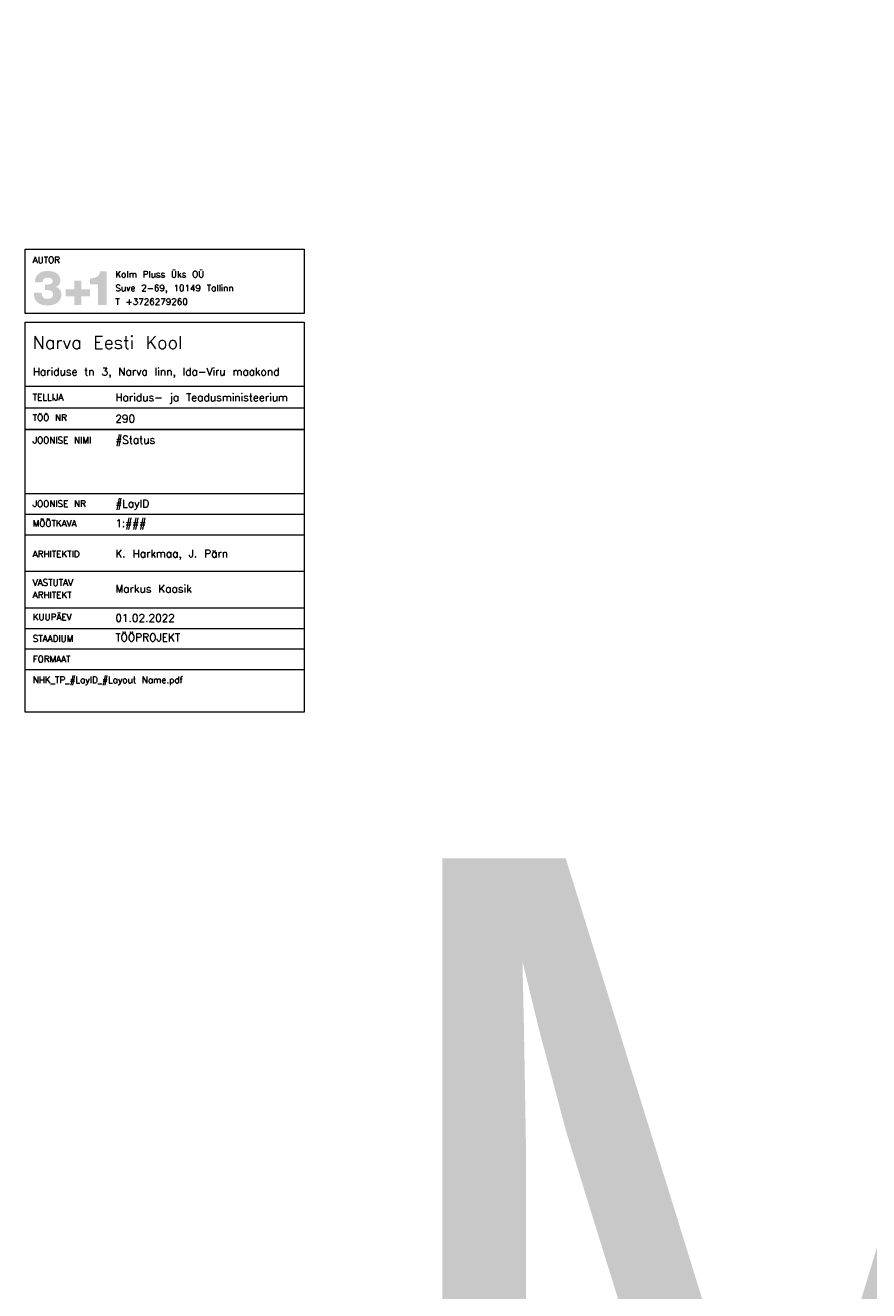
# Model space of a CAD drawing. Header units: millimetres. Extents: x -65 to 293624, y -1905 to 31061.
# Tile 3 of 256: x -65 to 132, y -135 to 160. Entities that reach past the tile are written whole.
import ezdxf

# ---------------------------------------------------------------- set-up
doc = ezdxf.new("R2010")
doc.units = ezdxf.units.MM
doc.header["$MEASUREMENT"] = 0
doc.layers.add('00 2D joon.AR', color=7, linetype='Continuous')
doc.layers.add('00 Kirjanurk.AR', color=7, linetype='Continuous')
doc.styles.add('GENERATED_STYLE_3', font='txt', dxfattribs={"width": 0.84})

msp = doc.modelspace()

# ---------------------------------------------------------------- hatches: boundary and pattern name
at = {"layer": '00 Kirjanurk.AR', "linetype": 'Continuous', "lineweight": 13}
for points in [[(-63, 97.65), (-63, 97.53), (-63, 97.41), (-63, 97.29), (-62.99, 97.18), (-62.98, 97.07), (-62.96, 96.96), (-62.94, 96.86), (-62.92, 96.76), (-62.89, 96.66), (-62.86, 96.56), (-62.83, 96.47), (-62.79, 96.37), (-62.75, 96.29), (-62.71, 96.2), (-62.66, 96.12), (-62.61, 96.03), (-62.56, 95.96), (-62.5, 95.88), (-62.44, 95.81), (-62.38, 95.74), (-62.32, 95.67), (-62.25, 95.6), (-62.18, 95.54), (-62.11, 95.48), (-62.04, 95.42), (-61.96, 95.36), (-61.88, 95.31), (-61.8, 95.26), (-61.72, 95.21), (-61.64, 95.17), (-61.55, 95.12), (-61.46, 95.08), (-61.37, 95.04), (-61.27, 95.01), (-61.18, 94.98), (-61.08, 94.94), (-60.99, 94.92), (-60.89, 94.89), (-60.79, 94.87), (-60.68, 94.85), (-60.58, 94.83), (-60.47, 94.81), (-60.37, 94.8), (-60.26, 94.79), (-60.15, 94.78), (-60.04, 94.77), (-59.93, 94.77), (-59.82, 94.76), (-59.72, 94.76), (-59.62, 94.77), (-59.53, 94.77), (-59.43, 94.78), (-59.33, 94.78), (-59.24, 94.79), (-59.14, 94.81), (-59.05, 94.82), (-58.95, 94.84), (-58.86, 94.85), (-58.77, 94.87), (-58.68, 94.9), (-58.58, 94.92), (-58.49, 94.95), (-58.41, 94.97), (-58.32, 95), (-58.23, 95.04), (-58.14, 95.07), (-58.06, 95.11), (-57.98, 95.15), (-57.9, 95.19), (-57.82, 95.23), (-57.74, 95.28), (-57.66, 95.32), (-57.59, 95.37), (-57.52, 95.43), (-57.45, 95.48), (-57.38, 95.54), (-57.31, 95.6), (-57.25, 95.66), (-57.19, 95.72), (-57.13, 95.78), (-57.08, 95.85), (-57.02, 95.92), (-56.97, 96), (-56.92, 96.07), (-56.88, 96.15), (-56.84, 96.23), (-56.8, 96.31), (-56.76, 96.39), (-56.73, 96.48), (-56.7, 96.57), (-56.68, 96.66), (-56.66, 96.76), (-56.64, 96.85), (-56.62, 96.95), (-56.61, 97.05), (-56.61, 97.16), (-56.6, 97.27), (-56.6, 97.33), (-56.61, 97.39), (-56.61, 97.45), (-56.61, 97.5), (-56.62, 97.55), (-56.62, 97.61), (-56.63, 97.66), (-56.64, 97.71), (-56.65, 97.76), (-56.66, 97.81), (-56.67, 97.86), (-56.68, 97.91), (-56.69, 97.96), (-56.71, 98.01), (-56.72, 98.05), (-56.74, 98.1), (-56.76, 98.14), (-56.78, 98.19), (-56.8, 98.23), (-56.82, 98.27), (-56.84, 98.31), (-56.87, 98.35), (-56.89, 98.39), (-56.92, 98.43), (-56.95, 98.47), (-56.97, 98.5), (-57, 98.54), (-57.03, 98.57), (-57.07, 98.61), (-57.1, 98.64), (-57.13, 98.67), (-57.17, 98.7), (-57.2, 98.73), (-57.24, 98.76), (-57.28, 98.79), (-57.32, 98.82), (-57.36, 98.85), (-57.4, 98.87), (-57.44, 98.9), (-57.49, 98.92), (-57.53, 98.94), (-57.58, 98.97), (-57.63, 98.99), (-57.68, 99.01), (-57.73, 99.03), (-57.78, 99.04), (-57.83, 99.06), (-57.88, 99.08), (-57.94, 99.09), (-57.95, 99.12), (-57.9, 99.12), (-57.86, 99.13), (-57.82, 99.15), (-57.78, 99.16), (-57.73, 99.17), (-57.7, 99.19), (-57.66, 99.2), (-57.62, 99.22), (-57.58, 99.24), (-57.55, 99.26), (-57.51, 99.28), (-57.48, 99.31), (-57.44, 99.33), (-57.41, 99.35), (-57.38, 99.38), (-57.35, 99.41), (-57.32, 99.44), (-57.29, 99.46), (-57.26, 99.49), (-57.24, 99.52), (-57.21, 99.56), (-57.19, 99.59), (-57.16, 99.62), (-57.14, 99.66), (-57.12, 99.69), (-57.09, 99.73), (-57.07, 99.76), (-57.05, 99.8), (-57.03, 99.84), (-57.02, 99.87), (-57, 99.91), (-56.98, 99.95), (-56.97, 99.99), (-56.95, 100.03), (-56.94, 100.07), (-56.93, 100.11), (-56.92, 100.15), (-56.91, 100.19), (-56.9, 100.23), (-56.89, 100.27), (-56.88, 100.32), (-56.87, 100.36), (-56.87, 100.4), (-56.86, 100.44), (-56.86, 100.48), (-56.86, 100.53), (-56.85, 100.57), (-56.85, 100.61), (-56.85, 100.66), (-56.85, 100.76), (-56.86, 100.85), (-56.87, 100.94), (-56.88, 101.03), (-56.9, 101.12), (-56.92, 101.2), (-56.95, 101.28), (-56.97, 101.36), (-57, 101.44), (-57.04, 101.51), (-57.07, 101.59), (-57.11, 101.66), (-57.16, 101.72), (-57.2, 101.79), (-57.25, 101.85), (-57.3, 101.91), (-57.35, 101.97), (-57.41, 102.03), (-57.46, 102.08), (-57.52, 102.14), (-57.59, 102.19), (-57.65, 102.23), (-57.72, 102.28), (-57.78, 102.32), (-57.85, 102.37), (-57.92, 102.4), (-58, 102.44), (-58.07, 102.48), (-58.14, 102.51), (-58.22, 102.54), (-58.3, 102.58), (-58.38, 102.6), (-58.46, 102.63), (-58.54, 102.65), (-58.62, 102.68), (-58.7, 102.7), (-58.79, 102.72), (-58.87, 102.74), (-58.95, 102.75), (-59.04, 102.77), (-59.12, 102.78), (-59.21, 102.79), (-59.29, 102.8), (-59.38, 102.81), (-59.46, 102.81), (-59.55, 102.82), (-59.63, 102.82), (-59.72, 102.82), (-59.81, 102.82), (-59.91, 102.82), (-60.01, 102.82), (-60.11, 102.81), (-60.21, 102.8), (-60.3, 102.79), (-60.4, 102.78), (-60.5, 102.77), (-60.59, 102.75), (-60.68, 102.73), (-60.77, 102.71), (-60.86, 102.68), (-60.95, 102.65), (-61.04, 102.63), (-61.12, 102.59), (-61.21, 102.56), (-61.29, 102.53), (-61.37, 102.49), (-61.45, 102.45), (-61.52, 102.41), (-61.6, 102.36), (-61.67, 102.31), (-61.74, 102.27), (-61.81, 102.21), (-61.88, 102.16), (-61.95, 102.11), (-62.01, 102.05), (-62.07, 101.99), (-62.13, 101.93), (-62.19, 101.86), (-62.24, 101.79), (-62.29, 101.73), (-62.34, 101.65), (-62.39, 101.58), (-62.43, 101.51), (-62.48, 101.43), (-62.52, 101.35), (-62.55, 101.27), (-62.59, 101.18), (-62.62, 101.1), (-62.65, 101.01), (-62.68, 100.92), (-62.7, 100.83), (-62.72, 100.73), (-62.74, 100.63), (-62.75, 100.53), (-62.77, 100.43), (-62.77, 100.33), (-62.78, 100.22), (-62.78, 100.15), (-60.99, 100.15), (-60.99, 100.17), (-60.99, 100.22), (-60.99, 100.26), (-60.98, 100.3), (-60.98, 100.34), (-60.98, 100.38), (-60.97, 100.42), (-60.96, 100.46), (-60.95, 100.5), (-60.95, 100.53), (-60.93, 100.57), (-60.92, 100.61), (-60.91, 100.64), (-60.9, 100.67), (-60.88, 100.71), (-60.87, 100.74), (-60.85, 100.77), (-60.83, 100.8), (-60.81, 100.83), (-60.79, 100.85), (-60.77, 100.88), (-60.75, 100.91), (-60.73, 100.93), (-60.7, 100.96), (-60.68, 100.98), (-60.65, 101), (-60.62, 101.03), (-60.6, 101.05), (-60.57, 101.07), (-60.54, 101.09), (-60.51, 101.1), (-60.47, 101.12), (-60.44, 101.14), (-60.41, 101.15), (-60.37, 101.17), (-60.34, 101.18), (-60.3, 101.19), (-60.26, 101.21), (-60.22, 101.22), (-60.19, 101.23), (-60.14, 101.23), (-60.1, 101.24), (-60.06, 101.25), (-60.02, 101.25), (-59.98, 101.26), (-59.93, 101.26), (-59.89, 101.27), (-59.84, 101.27), (-59.79, 101.27), (-59.75, 101.27), (-59.71, 101.27), (-59.67, 101.27), (-59.64, 101.26), (-59.6, 101.26), (-59.56, 101.26), (-59.53, 101.25), (-59.49, 101.25), (-59.45, 101.24), (-59.42, 101.24), (-59.39, 101.23), (-59.35, 101.22), (-59.32, 101.21), (-59.29, 101.21), (-59.25, 101.2), (-59.22, 101.19), (-59.19, 101.17), (-59.16, 101.16), (-59.13, 101.15), (-59.1, 101.14), (-59.07, 101.12), (-59.05, 101.11), (-59.02, 101.09), (-58.99, 101.08), (-58.97, 101.06), (-58.94, 101.05), (-58.92, 101.03), (-58.9, 101.01), (-58.88, 100.99), (-58.85, 100.97), (-58.83, 100.95), (-58.82, 100.93), (-58.8, 100.91), (-58.78, 100.89), (-58.76, 100.87), (-58.75, 100.84), (-58.73, 100.82), (-58.72, 100.8), (-58.71, 100.77), (-58.7, 100.75), (-58.69, 100.72), (-58.68, 100.69), (-58.67, 100.67), (-58.66, 100.64), (-58.66, 100.61), (-58.65, 100.58), (-58.65, 100.55), (-58.65, 100.52), (-58.64, 100.49), (-58.64, 100.45), (-58.65, 100.41), (-58.65, 100.37), (-58.66, 100.34), (-58.66, 100.3), (-58.67, 100.27), (-58.68, 100.23), (-58.69, 100.2), (-58.71, 100.17), (-58.72, 100.14), (-58.74, 100.11), (-58.75, 100.08), (-58.77, 100.05), (-58.79, 100.03), (-58.81, 100), (-58.83, 99.98), (-58.86, 99.96), (-58.88, 99.94), (-58.9, 99.92), (-58.93, 99.9), (-58.96, 99.88), (-58.98, 99.86), (-59.01, 99.84), (-59.04, 99.83), (-59.07, 99.81), (-59.1, 99.8), (-59.13, 99.78), (-59.17, 99.77), (-59.2, 99.76), (-59.23, 99.75), (-59.27, 99.74), (-59.3, 99.73), (-59.34, 99.72), (-59.37, 99.71), (-59.41, 99.7), (-59.44, 99.7), (-59.48, 99.69), (-59.51, 99.68), (-59.55, 99.68), (-59.59, 99.68), (-59.62, 99.67), (-59.66, 99.67), (-59.69, 99.66), (-59.73, 99.66), (-59.77, 99.66), (-59.8, 99.66), (-59.84, 99.66), (-59.87, 99.66), (-59.91, 99.66), (-59.93, 99.66), (-59.95, 99.66), (-59.97, 99.65), (-59.99, 99.65), (-60.02, 99.65), (-60.05, 99.66), (-60.08, 99.66), (-60.12, 99.66), (-60.23, 99.67), (-60.27, 99.67), (-60.3, 99.67), (-60.33, 99.67), (-60.36, 99.67), (-60.38, 99.67), (-60.4, 99.67), (-60.42, 99.67), (-60.43, 98.34), (-60.3, 98.35), (-60.22, 98.35), (-60.16, 98.35), (-60.09, 98.36), (-60.04, 98.36), (-59.99, 98.36), (-59.94, 98.36), (-59.91, 98.36), (-59.87, 98.36), (-59.82, 98.36), (-59.77, 98.36), (-59.73, 98.36), (-59.68, 98.35), (-59.64, 98.35), (-59.59, 98.35), (-59.55, 98.34), (-59.51, 98.34), (-59.46, 98.33), (-59.42, 98.32), (-59.38, 98.32), (-59.34, 98.31), (-59.3, 98.3), (-59.26, 98.29), (-59.22, 98.28), (-59.18, 98.27), (-59.15, 98.25), (-59.11, 98.24), (-59.08, 98.23), (-59.04, 98.21), (-59.01, 98.19), (-58.97, 98.18), (-58.94, 98.16), (-58.91, 98.14), (-58.88, 98.12), (-58.85, 98.09), (-58.82, 98.07), (-58.8, 98.05), (-58.77, 98.02), (-58.75, 97.99), (-58.72, 97.97), (-58.7, 97.94), (-58.68, 97.91), (-58.66, 97.88), (-58.64, 97.84), (-58.62, 97.81), (-58.61, 97.77), (-58.59, 97.73), (-58.58, 97.7), (-58.57, 97.65), (-58.56, 97.61), (-58.55, 97.57), (-58.54, 97.53), (-58.53, 97.48), (-58.53, 97.43), (-58.52, 97.38), (-58.52, 97.33), (-58.52, 97.28), (-58.52, 97.24), (-58.52, 97.2), (-58.53, 97.16), (-58.53, 97.12), (-58.54, 97.09), (-58.55, 97.05), (-58.56, 97.01), (-58.57, 96.98), (-58.58, 96.95), (-58.6, 96.91), (-58.61, 96.88), (-58.63, 96.85), (-58.64, 96.82), (-58.66, 96.79), (-58.68, 96.77), (-58.7, 96.74), (-58.73, 96.71), (-58.75, 96.69), (-58.77, 96.66), (-58.8, 96.64), (-58.82, 96.62), (-58.85, 96.6), (-58.88, 96.58), (-58.91, 96.56), (-58.93, 96.54), (-58.97, 96.52), (-59, 96.5), (-59.03, 96.48), (-59.06, 96.47), (-59.09, 96.45), (-59.13, 96.44), (-59.16, 96.43), (-59.2, 96.41), (-59.23, 96.4), (-59.27, 96.39), (-59.3, 96.38), (-59.34, 96.37), (-59.38, 96.36), (-59.41, 96.35), (-59.45, 96.35), (-59.49, 96.34), (-59.53, 96.34), (-59.57, 96.33), (-59.61, 96.33), (-59.65, 96.32), (-59.69, 96.32), (-59.73, 96.32), (-59.77, 96.32), (-59.81, 96.32), (-59.87, 96.32), (-59.93, 96.32), (-59.98, 96.33), (-60.04, 96.33), (-60.09, 96.34), (-60.14, 96.34), (-60.19, 96.35), (-60.24, 96.36), (-60.29, 96.37), (-60.34, 96.38), (-60.38, 96.39), (-60.43, 96.41), (-60.47, 96.42), (-60.51, 96.44), (-60.55, 96.46), (-60.59, 96.47), (-60.63, 96.49), (-60.67, 96.52), (-60.7, 96.54), (-60.74, 96.56), (-60.77, 96.58), (-60.8, 96.61), (-60.83, 96.64), (-60.86, 96.66), (-60.89, 96.69), (-60.92, 96.72), (-60.95, 96.76), (-60.97, 96.79), (-60.99, 96.82), (-61.02, 96.86), (-61.04, 96.89), (-61.06, 96.93), (-61.07, 96.97), (-61.09, 97.01), (-61.11, 97.05), (-61.12, 97.09), (-61.14, 97.13), (-61.15, 97.18), (-61.16, 97.22), (-61.17, 97.27), (-61.18, 97.32), (-61.19, 97.37), (-61.19, 97.42), (-61.2, 97.47), (-61.2, 97.52), (-61.2, 97.57), (-61.2, 97.63), (-61.2, 97.72), (-63, 97.72)], [(-53.59, 98.53), (-55.62, 98.53), (-55.62, 96.91), (-53.59, 96.91), (-53.59, 94.87), (-51.97, 94.87), (-51.97, 96.91), (-49.94, 96.91), (-49.94, 98.53), (-51.97, 98.53), (-51.97, 100.57), (-53.59, 100.57)], [(-49.91, 101.1), (-49.91, 99.69), (-48.02, 99.69), (-48.02, 94.87), (-46, 94.87), (-45.99, 102.72), (-47.58, 102.72), (-47.59, 102.66), (-47.6, 102.59), (-47.61, 102.52), (-47.62, 102.45), (-47.64, 102.39), (-47.66, 102.33), (-47.68, 102.26), (-47.7, 102.2), (-47.72, 102.15), (-47.75, 102.09), (-47.78, 102.04), (-47.81, 101.98), (-47.84, 101.93), (-47.87, 101.88), (-47.91, 101.84), (-47.94, 101.79), (-47.98, 101.74), (-48.02, 101.7), (-48.06, 101.66), (-48.11, 101.62), (-48.15, 101.58), (-48.2, 101.55), (-48.25, 101.51), (-48.3, 101.48), (-48.35, 101.45), (-48.4, 101.42), (-48.45, 101.39), (-48.5, 101.36), (-48.56, 101.33), (-48.62, 101.31), (-48.67, 101.29), (-48.73, 101.27), (-48.79, 101.25), (-48.85, 101.23), (-48.91, 101.21), (-48.97, 101.19), (-49.03, 101.18), (-49.09, 101.16), (-49.16, 101.15), (-49.22, 101.14), (-49.29, 101.13), (-49.35, 101.12), (-49.42, 101.12), (-49.48, 101.11), (-49.55, 101.11), (-49.61, 101.1), (-49.68, 101.1), (-49.75, 101.1), (-49.81, 101.1), (-49.88, 101.1)]]:
    msp.add_hatch(color=7, dxfattribs=at).paths.add_polyline_path(points)

# ---------------------------------------------------------------- linework, layer by layer
at = {"layer": '00 2D joon.AR', "color": 7, "linetype": 'Continuous', "lineweight": 13}
for points in [[(0, 92.87), (-65, 92.87), (-65, 107.87), (0, 107.87)], [(0, 0), (-65, 0), (-65, 90.87), (0, 90.87)]]:
    msp.add_lwpolyline(points, close=True, dxfattribs=at)
at = {"layer": '00 Kirjanurk.AR', "color": 7, "linetype": 'Continuous', "lineweight": 13}
for p, q in [((-65, 65.87), (-65, 80.87)), ((0, 80.87), (0, 65.87)), ((0, 75.87), (-65, 75.87)), ((0, 70.87), (-65, 70.87)), ((-65, 61.21), (-65, 65.87)), ((-65, 65.87), (0, 65.87)), ((0, 65.87), (-65, 65.87)), ((0, 65.87), (0, 61.21)), ((-65, 56.55), (-65, 61.21)), ((0, 61.21), (0, 56.55)), ((-65, 50.92), (0, 50.92)), ((-65, 46.12), (0, 46.12)), ((-65, 41.32), (0, 41.32)), ((-65, 32.82), (0, 32.82)), ((-65, 24.3), (0, 24.3)), ((-65, 19.5), (0, 19.5)), ((-65, 14.7), (0, 14.7)), ((-65, 9.9), (0, 9.9)), ((0, 0), (-65, 0))]:
    msp.add_line(p, q, dxfattribs=at)

# ---------------------------------------------------------------- texts
at = {"layer": '00 Kirjanurk.AR', "color": 7, "linetype": 'Continuous', "lineweight": 13, "insert": (13, 16969.9), "char_height": 200, "width": 6300, "attachment_point": 1, "style": 'GENERATED_STYLE_3'}
msp.add_mtext('\\A1;{\\pql;\\fArial|b1|i0|c0|p34;VIIMISTLUSMATERJALID:\\P\\pql;\\fArial|b1|i0|c0|p34;\\P\\pql;\\fArial|b0|i0|c0|p34;\\H1.000037x;M01 - Titaantsinkplekk sindel, toon PRISMO-black\\P\\pql;\\fArial|b0|i0|c0|p34;\\P\\pql;\\fArial|b0|i0|c0|p34;M02 - Klaas\\P\\pql;\\fArial|b0|i0|c0|p34;\\P\\pql;\\fArial|b0|i0|c0|p34;M03 - Laudis, mänd, Osmo kaitsev puiduõli, \\P\\pql;\\fArial|b0|i0|c0|p34;toon 732 Hele tamm. \\P\\pql;\\fArial|b0|i0|c0|p34;\\P\\pql;\\fArial|b0|i0|c0|p34;M04 - Krohv, RAL 9002\\P\\pql;\\fArial|b0|i0|c0|p34;\\P\\pql;\\fArial|b0|i0|c0|p34;M05 - Liimpuit, mänd, Osmo kaitsev puiduõli, \\P\\pql;\\fArial|b0|i0|c0|p34;toon 732 Hele tamm\\P\\pql;\\fArial|b0|i0|c0|p34;\\P\\pql;\\fArial|b0|i0|c0|p34;M06 - Männispoon, Osmo kaitsev puiduõli, \\P\\pql;\\fArial|b0|i0|c0|p34;toon 732 Hele tamm\\P\\pql;\\fArial|b0|i0|c0|p34;\\P\\pql;\\fArial|b0|i0|c0|p34;M07 - Kuumtsingitud pulbervärvitud rest, RAL 9004\\P\\pql;\\fArial|b0|i0|c0|p34;\\P\\pql;\\fArial|b0|i0|c0|p34;M08 - Taustvärvitud klaas\\P\\pql;\\fArial|b0|i0|c0|p34;\\P\\pql;\\fArial|b0|i0|c0|p34;M09 - Kahekordselt püstvaltsitud titaantsinkplekk, toon PRISMO-black\\P\\pql;\\fArial|b0|i0|c0|p34;\\P\\pql;\\fArial|b0|i0|c0|p34;M10 - Ruukki Classic profiiliga plekk, RR23 PURAL\\P\\pql;\\fArial|b0|i0|c0|p34;\\P\\pql;\\fArial|b0|i0|c0|p34;M11 - Alumiinium, RAL 9004\\P\\pql;\\fArial|b0|i0|c0|p34;\\P\\pql;\\fArial|b0|i0|c0|p34;M12 - Aknaplekk RR23 pural pinnakattega matt plekk\\P\\pql;\\fArial|b0|i0|c0|p34;\\P\\pql;\\fArial|b0|i0|c0|p34;M13 - Tumehall kattev aknavärv Remmers RAL 7015\\P\\pql;\\fArial|b0|i0|c0|p34;\\P\\pql;\\fArial|b0|i0|c0|p34;M14 - Eksponeeritud betoon\\P\\pql;\\fArial|b0|i0|c0|p34;\\P\\pql;\\fArial|b0|i0|c0|p34;M15 - Alumiinium, RAL 7015\\P\\pql;\\fArial|b0|i0|c0|p34;    \\P\\pql;\\fArial|b0|i0|c0|p34;M16 - Termomännist terrassialaudis,120x45mm\\P\\pql;\\fArial|b0|i0|c0|p34;\\P\\pql;\\fArial|b0|i0|c0|p34;M17\\Ftxt.shx; -\\fArial|b0|i0|c0|p34; Laudis, Mänd, värvitud katva ilmastikukindla puiduvärviga. Toon: RAL 7015. \\P\\pql;\\fArial|b0|i0|c0|p34;\\P\\pql;\\fArial|b0|i0|c0|p34;M18\\Ftxt.shx; - \\fArial|b0|i0|c0|p34; Voodrilaud, Mänd, töödeldatud Osmo kaitsva puiduõliga. Toon: Eiche hell 732\\P\\pql;\\fArial|b0|i0|c0|p34;\\P\\pql;\\fArial|b0|i0|c0|p34;M19 - 3-kihiline ristkihtpuitplaat, mänd, töödeldud Osmo kaitseva puiduõliga. Toon: Eiche hell 732\\P\\pql;\\fArial|b0|i0|c0|p34;\\P\\pql;\\fArial|b0|i0|c0|p34;M20 - Katuse valtsplekk, RR23 pural matt \\P\\pql;\\fArial|b0|i0|c0|p34;\\P\\pql;\\fArial|b0|i0|c0|p34;M21 - Krohv RAL 7038\\P\\pql;\\fArial|b0|i0|c0|p34;\\P\\pql;\\fArial|b0|i0|c0|p34;M22 - Titaantsinkplekk lumetõke , toon PRISMO black\\P\\pql;\\fArial|b0|i0|c0|p34;}', dxfattribs=at)
at = {"layer": '00 Kirjanurk.AR', "color": 7, "linetype": 'Continuous', "lineweight": 13}
for s, insert, char_height, attachment_point in [('\\A1;{\\pql;\\Ftxt.shx;AUTOR}', (-63.27, 106.15), 1.5, 1), ('\\A1;{\\pql;\\pt0.4375;\\Ftxt.shx;Narva Eesti Kool}', (-63.27, 87.64), 3, 1), ('\\A1;{\\pql;\\Ftxt.shx;Hariduse tn 3\\Ftxt.shx;, \\Ftxt.shx;Narva linn\\Ftxt.shx;, \\Ftxt.shx;Ida-Viru maakond}', (-63.27, 77.91), 1.8, 7), ('\\A1;{\\pql;\\Ftxt.shx;TELLIJA}', (-63.27, 73.39), 1.5, 4), ('\\A1;{\\pql;\\Ftxt.shx;Haridus- ja Teadusministeerium}', (-44, 73.05), 1.8, 4), ('\\A1;{\\pql;\\Ftxt.shx;TÖÖ NR}', (-63.27, 68.63), 1.5, 4), ('\\A1;{\\pql;\\Ftxt.shx;290}', (-44, 68.38), 1.8, 4), ('\\A1;{\\pql;\\Ftxt.shx;JOONISE NIMI}', (-63.27, 63.37), 1.5, 4), ('\\A1;{\\pql;\\Ftxt.shx;#Status}', (-44, 64.35), 1.8, 1), ('\\A1;{\\pql;\\Ftxt.shx;JOONISE NR}', (-63.27, 48.56), 1.5, 4), ('\\A1;{\\pql;\\Ftxt.shx;#LayID}', (-44, 48.3), 1.8, 4), ('\\A1;{\\pql;\\Ftxt.shx;MÕÕTKAVA}', (-63.27, 43.97), 1.5, 4), ('\\A1;{\\pql;\\Ftxt.shx;1:###}', (-44, 43.72), 1.8, 4), ('\\A1;{\\pql;\\Ftxt.shx;ARHITEKTID}', (-63.27, 36.84), 1.5, 4), ('\\A1;{\\pql;\\Ftxt.shx;K. Harkmaa, J. Pärn}', (-44, 35.5), 1.8, 7), ('\\A1;{\\pql;\\Ftxt.shx;Markus Kaasik}', (-44, 28.73), 1.8, 4), ('\\A1;{\\pql;\\Ftxt.shx;KUUPÄEV}', (-63.27, 22.15), 1.5, 4), ('\\A1;{\\pql;\\Ftxt.shx;01.02.2022}', (-44, 21.91), 1.8, 4), ('\\A1;{\\pql;\\Ftxt.shx;STAADIUM}', (-63.27, 17.14), 1.5, 4), ('\\A1;{\\pql;\\Ftxt.shx;TÖÖPROJEKT}', (-44, 17.38), 1.8, 4), ('\\A1;{\\pql;\\Ftxt.shx;FORMAAT}', (-63.27, 12.34), 1.5, 4), ('\\A1;{\\pql;\\Ftxt.shx;NHK\\Ftxt.shx;_\\Ftxt.shx;TP\\Ftxt.shx;_\\Ftxt.shx;#LayID\\Ftxt.shx;_\\Ftxt.shx;#Layout Name\\Ftxt.shx;.pdf}', (-63.27, 8.25), 1.5, 1)]:
    msp.add_mtext(s, dxfattribs=dict(at, insert=insert, char_height=char_height, attachment_point=attachment_point))
at = {"layer": '00 Kirjanurk.AR', "color": 7, "linetype": 'Continuous', "lineweight": 13, "char_height": 1.5}
for s, insert, attachment_point, line_spacing_factor in [('\\A1;{\\pql;\\Ftxt.shx;Kolm Pluss Üks OÜ\\P\\pql;\\Ftxt.shx;Suve 2-69\\Ftxt.shx;, \\Ftxt.shx;10149\\Ftxt.shx; \\Ftxt.shx;Tallinn\\P\\pql;\\Ftxt.shx;T \\Ftxt.shx;+3726279260}', (-44, 94.91), 7, 1.277153), ('\\A1;{\\pql;\\Ftxt.shx;VASTUTAV\\P\\pql;\\Ftxt.shx;ARHITEKT}', (-63.27, 28.75), 4, 1.153238)]:
    msp.add_mtext(s, dxfattribs=dict(at, insert=insert, attachment_point=attachment_point, line_spacing_factor=line_spacing_factor))

doc.saveas('drawing.dxf')
